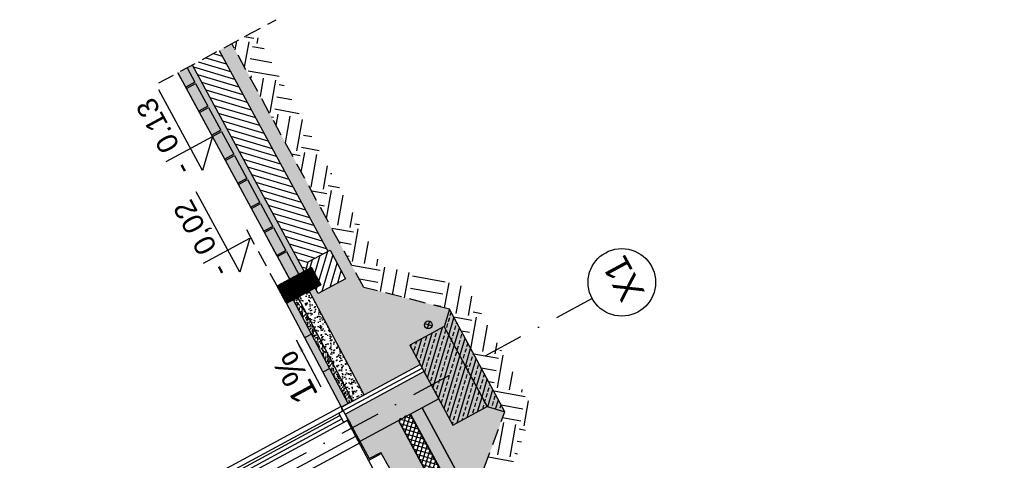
# Model space of a CAD drawing. Header units: millimetres. Extents: x -667476 to -405070, y -32043 to 330643.
# Tile 37 of 55: x -458517 to -450940, y 68692 to 72086. Entities that reach past the tile are written whole.
import ezdxf
from ezdxf.enums import TextEntityAlignment as Align

# ---------------------------------------------------------------- set-up
doc = ezdxf.new("R2010")
doc.units = ezdxf.units.MM
doc.header["$LTSCALE"] = 10
for name, pattern in [('B0301', [25, 12.5, -6.25, 0, -6.25]), ('DASHDOT', [25.4, 12.7, -6.35, 0, -6.35]), ('DASHED', [19.05, 12.7, -6.35]), ('DASHED2', [0.375, 0.25, -0.125]), ('PB_Kołbiel opisy PB$0$DASHED', [19.05, 12.7, -6.35])]:
    doc.linetypes.add(name, pattern=pattern)
for name, color, linetype in [('01 - grunt', 3, 'Continuous'), ('01-konstukcja', 7, 'Continuous'), ('01-warstwy scian', 252, 'Continuous'), ('02 - element ponizej', 251, 'Continuous'), ('02 - element powyzej', 251, 'DASHED'), ('02-drzwi', 252, 'Continuous'), ('02-element ponizej', 250, 'Continuous'), ('02-element powyzej', 250, 'DASHED'), ('02-izolacja wodna', 3, 'DASHED2'), ('03-instalacje', 3, 'Continuous'), ('04 - hatch czarny', 250, 'Continuous'), ('04 - hatch sciany', 250, 'Continuous'), ('04-hatch czarny', 250, 'Continuous'), ('05 - osie', 1, 'DASHDOT'), ('05-grafika', 251, 'Continuous'), ('05-osie', 1, 'DASHDOT'), ('05-tekst', 1, 'Continuous'), ('06-elewacja cienka', 250, 'Continuous'), ('PB_Kołbiel opisy PB$0$02 - element powyzej', 251, 'PB_Kołbiel opisy PB$0$DASHED'), ('PB_Kołbiel opisy PB$0$05 - grafika', 251, 'Continuous'), ('PB_Kołbiel opisy PB$0$05 - tekst', 1, 'Continuous'), ('PB_Kołbiel opisy PB$0$05-grafika', 251, 'Continuous')]:
    doc.layers.add(name, color=color, linetype=linetype)
doc.styles.add('1-100', font='arial.ttf', dxfattribs={"height": 200})
doc.styles.add('1-50', font='arial.ttf', dxfattribs={"height": 100})
doc.styles.add('PB_Kołbiel opisy PB$0$1-100', font='arial.ttf', dxfattribs={"height": 200})
doc.styles.add('PB_Kołbiel opisy PB$0$Standard', font='arial.ttf')
doc.linetypes.add('BATTING', pattern='A,0.0001,-0.1,[134,ltypeshp.shx,S=0.1,R=0,X=-0.1,Y=0],-0.2,[134,ltypeshp.shx,S=0.1,R=180,X=0.1,Y=0],-0.1', length=0.4001)
doc.dimstyles.new('PB_Kołbiel opisy PB$0$1-100', dxfattribs={"dimtxt": 140, "dimasz": 100, "dimexe": 100, "dimexo": 300, "dimgap": 40, "dimtad": 1, "dimdec": 0, "dimlfac": 0.1, "dimtxsty": 'PB_Kołbiel opisy PB$0$Standard', "dimblk": 'PB_Kołbiel opisy PB$0$_ArchTick', "dimcen": 0.09, "dimdle": 100, "dimclre": 252, "dimadec": 0, "dimazin": 0, "dimtfac": 1, "dimtdec": 0, "dimtmove": 0, "dimatfit": 3, "dimfxl": 1, "dimfxlon": 1, "dimarcsym": 0})
pattern_1 = [(73.38891, (-552036.92, 155815.11), (-60.84997, 18.152992), []), (73.38891, (-551997.416, 155836.46), (-60.84997, 18.152992), [31.75, -15.875])]
pattern_2 = [(125.623565, (-303516.461, 28167.015), (-24.4837357, 0.0016835), [0, -19.304, 0, -21.59, 0, -20.6375]), (95.623565, (-303516.46, 28167.015), (-35.086074, 23.637702), [0, -10.414, 0, -17.399, 0, -6.6675]), (55.623565, (-303516.973, 28151.402), (1.2231965, 39.5307637), [0, -6.35, 0, -22.86, 0, -29.845]), (45.623565, (-303516.973, 28151.402), (-9.89039, 38.5223316), [0, -3.175, 0, -14.986, 0, -17.145])]

# ---------------------------------------------------------------- blocks, each defined once
blk = doc.blocks.new('dren')
at = {"layer": '03-instalacje'}
blk.add_circle((0, 0), 30, dxfattribs=at)
at = {"layer": '04-hatch czarny'}
for points in [[(21.2, -21.2), (-21.2, 21.2)], [(-21.2, -21.2), (21.2, 21.2)]]:
    blk.add_lwpolyline(points, dxfattribs=at)
blk = doc.blocks.new('PB_Kołbiel opisy PB$0$_ArchTick')
at = {"color": 0, "linetype": 'ByBlock', "const_width": 0.15}
blk.add_lwpolyline([(-0.5, -0.5), (0.5, 0.5)], dxfattribs=at)
blk = doc.blocks.new('ozn osi')
at = {"layer": '05-grafika'}
blk.add_circle((0, 160.3), 130, dxfattribs=at)
at = {"layer": '05-osie', "style": '1-50', "flags": 12}
blk.add_attdef('NUMER_OSI', (-60, 203.5), '', height=100, rotation=270, dxfattribs=at)

msp = doc.modelspace()

# ---------------------------------------------------------------- hatches: boundary and pattern name
at = {"layer": '02 - element ponizej', "lineweight": 40, "ltscale": 0.8}
h = msp.add_hatch(dxfattribs=at)
h.set_pattern_fill('ANSI31', color=256, angle=208.38891)
h.set_pattern_definition([(253.3889075, (-303516.4614, 28167.0146), (3.04249851, -0.907649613), [])])
h.paths.add_polyline_path([(-456522.6, 70040.6), (-456271.9, 70176.1), (-456200.5, 70044.1), (-456464.5, 69901.5), (-456528.7, 70020.3)])
h = msp.add_hatch(dxfattribs=at)
h.set_pattern_fill('ANGLE', color=256, angle=118.38891)
h.set_pattern_definition([(118.3889075, (-303516.4614, 28167.0146), (-6.14498835, -3.3210455), [5.08, -1.905]), (208.3889075, (-303516.4614, 28167.0146), (3.3210455, -6.14498835), [5.08, -1.905])])
h.paths.add_polyline_path([(-456522.6, 70040.6), (-456271.9, 70176.1), (-456200.5, 70044.1), (-456464.5, 69901.5), (-456528.7, 70020.3)])
at = {"layer": '04 - hatch czarny'}
h = msp.add_hatch(dxfattribs=at)
h.set_pattern_fill('ANSI31', color=256, scale=15, angle=118.38891)
h.set_pattern_definition([(163.388907, (-303516.46, 28167.015), (-13.614744, -45.637478), [])])
h.paths.add_polyline_path([(-456983, 71849.2), (-457189.2, 71737.8), (-456328.6, 70145.4), (-456315.8, 70152.3), (-456296.5, 70221.7), (-456147.1, 70302.4)])
h = msp.add_hatch(dxfattribs=at)
h.set_pattern_fill('ANSI31', color=256, scale=15, angle=208.38891)
h.set_pattern_definition([(253.388907, (-303516.46, 28167.015), (45.637478, -13.614744), [])])
h.paths.add_polyline_path([(-456129.3, 70312), (-456296.5, 70221.7), (-456315.8, 70152.3), (-456271.9, 70176.1), (-456200.5, 70044.1), (-456244.5, 70020.4), (-456220.8, 69976.4), (-456009.6, 70090.5)])
h = msp.add_hatch(dxfattribs=at)
h.set_pattern_fill('ANSI31', color=256, scale=15, angle=118.38891)
h.set_pattern_definition([(163.388907, (-303516.46, 28167.015), (-13.614744, -45.637478), [])])
h.paths.add_polyline_path([(-456200.5, 70044.1), (-456271.9, 70176.1), (-456522.6, 70040.6), (-456528.7, 70020.3), (-456464.5, 69901.5)])
at = {"layer": '04 - hatch sciany', "lineweight": 40, "ltscale": 0.8}
h = msp.add_hatch(color=256, dxfattribs=at)
h.dxf.hatch_style = 1
h.paths.add_polyline_path([(-456464.5, 69901.5), (-456200.5, 70044.1), (-456271.9, 70176.1), (-456368.6, 70123.8), (-456368.6, 70123.8), (-456439, 70085.8), (-456522.6, 70040.6), (-456528.7, 70020.3)])
h.paths.add_polyline_path([(-456539, 70270.8), (-456468.6, 70308.9), (-456563.7, 70484.8), (-456634.1, 70446.8)])
h.paths.add_polyline_path([(-456639, 70455.9), (-456568.7, 70493.9), (-456663.8, 70669.9), (-456734.1, 70631.8)])
h.paths.add_polyline_path([(-456739.1, 70641), (-456668.7, 70679), (-456763.8, 70854.9), (-456834.1, 70816.9)])
h.paths.add_polyline_path([(-456839.1, 70826), (-456768.7, 70864.1), (-456863.8, 71040), (-456934.2, 71002)])
h.paths.add_polyline_path([(-456939.1, 71011.1), (-456868.7, 71049.1), (-456963.8, 71225.1), (-457034.2, 71187)])
h.paths.add_polyline_path([(-457039.1, 71196.1), (-456968.7, 71234.2), (-457063.8, 71410.1), (-457134.2, 71372.1)])
h.paths.add_polyline_path([(-457139.1, 71381.2), (-457068.7, 71419.2), (-457163.8, 71595.2), (-457234.2, 71557.1)])
h.paths.add_polyline_path([(-457239.1, 71566.3), (-457168.8, 71604.3), (-457229.2, 71716.1), (-457299.6, 71678.1)])
h.paths.add_polyline_path([(-456463.7, 70299.8), (-456368.6, 70123.8), (-456439, 70085.8), (-456534.1, 70261.7)])
h = msp.add_hatch(color=256, dxfattribs=at)
h.dxf.hatch_style = 1
h.paths.add_polyline_path([(-456184.4, 69370.9), (-456131.8, 69398.7), (-455989.8, 69129.3), (-456042.2, 69101.7)])
h.paths.add_polyline_path([(-456131.8, 69398.7), (-456184.4, 69370.9), (-456324.4, 69636.2), (-456271.6, 69664.1)])
h.paths.add_polyline_path([(-456271.6, 69664.1), (-456324.4, 69636.2), (-456464.5, 69901.5), (-456411.4, 69929.5)])
at = {"layer": '04 - hatch sciany'}
h = msp.add_hatch(color=256, dxfattribs=at)
h.dxf.hatch_style = 1
h.paths.add_polyline_path([(-455251.7, 69721.2), (-454919.1, 69105.9), (-454783.6, 69065.4), (-455211, 69856.8)])
h = msp.add_hatch(color=256, dxfattribs=at)
h.dxf.hatch_style = 1
h.paths.add_polyline_path([(-455515.9, 69579), (-455183, 68963.2), (-454919.1, 69105.9), (-455251.9, 69721.7)])
h = msp.add_hatch(color=256, dxfattribs=at)
h.dxf.hatch_style = 1
h.paths.add_polyline_path([(-456013.4, 69048.4), (-455899.3, 68837.2), (-455292.3, 69165.3), (-455406.4, 69376.4)])
h = msp.add_hatch(color=256, dxfattribs=at)
h.paths.add_polyline_path([(-453963.4, 66189.2), (-452976.9, 64363.7), (-452889, 64411.2), (-453875.5, 66236.7)])
h.paths.add_polyline_path([(-455420.7, 69095.9), (-455508.7, 69048.3), (-454543.5, 67262.5), (-454455.5, 67310)])
h.paths.add_polyline_path([(-452177.2, 62448.6), (-453159, 64265.3), (-453071, 64312.9), (-452089.2, 62496.2)])
h = msp.add_hatch(color=256, dxfattribs=at)
h.dxf.hatch_style = 1
h.paths.add_polyline_path([(-452376.9, 62340.7), (-452271.3, 62397.8), (-453252.4, 64214.8), (-453070.3, 64313.3), (-454056.7, 66138.8), (-453588, 66392.1), (-454168, 67465.4), (-454637.6, 67211.6), (-455602.8, 68997.5), (-455899.3, 68837.2), (-455828, 68705.3), (-455739.1, 68753.3), (-455227.2, 67847.8), (-455219.2, 67852.1), (-455196.9, 67810.8), (-455126.5, 67848.8), (-455148.8, 67890.2), (-455140, 67894.9), (-455092.5, 67806.9), (-455101.3, 67802.2), (-455123.6, 67843.5), (-455194, 67805.5), (-455171.7, 67764.1), (-455178.8, 67760.3), (-454762.8, 67024.6), (-454714.5, 67050.7), (-454693.1, 67011.1), (-454302.4, 67222.3), (-453865, 66412.9), (-454255.7, 66201.8), (-454234.3, 66162.2), (-454282.6, 66136.1), (-453895, 65385), (-453887.9, 65388.8), (-453865.6, 65347.5), (-453795.2, 65385.5), (-453817.5, 65426.9), (-453808.8, 65431.6), (-453761.2, 65343.7), (-453770, 65338.9), (-453792.4, 65380.3), (-453862.7, 65342.2), (-453840.4, 65300.9), (-453850, 65295.7), (-453363.7, 64353.6), (-453442, 64311.3)])
at = {"layer": '04-hatch czarny'}
h = msp.add_hatch(dxfattribs=at)
h.set_pattern_fill('EARTH', color=256, scale=40, angle=141.47625, style=0)
h.set_pattern_definition([(79.86515, (-354643.7, 75852.52), (-205.34145, 294.7319), [254, -254]), (79.86515, (-354737.45, 75869.28), (-205.34145, 294.7319), [254, -254]), (79.86515, (-354831.22, 75886.04), (-205.34145, 294.7319), [254, -254]), (169.86515, (-354856.88, 75922.88), (-294.7319, -205.34145), [254, -254]), (169.86515, (-354840.12, 76016.65), (-294.7319, -205.34145), [254, -254]), (169.86515, (-354823.36, 76110.4), (-294.7319, -205.34145), [254, -254])])
h.paths.add_polyline_path([(-451368.9, 60682.2), (-451153.7, 60798.5), (-451332.8, 61115.3), (-450940.4, 62374.9), (-451446.6, 63312.1), (-451911.1, 63446.8), (-453278.2, 65978.3), (-453139.4, 66443.8), (-453845.8, 67750.8), (-454305.3, 67895.6), (-454715.8, 68655.3), (-454568.3, 69087.6), (-455074.4, 70024.8), (-455733.5, 70192.1), (-456709.1, 71997.2), (-456885, 71902.1), (-455870.1, 70024.1), (-455211, 69856.8), (-454783.6, 69065.4), (-454941.9, 68627.3), (-454452.5, 67721.9), (-453982.3, 67582.8), (-453354.7, 66421.6), (-453493.6, 65956.1), (-452047.7, 63278.8), (-451583.2, 63144.1), (-451155.8, 62352.8), (-451368.6, 61695), (-451558.4, 61049)])
h = msp.add_hatch(dxfattribs=at)
h.set_pattern_fill('AR-CONC', color=256, angle=88, style=0)
h.set_pattern_definition([(256.3889, (-466939.1, 41575.62), (-170.28494, -66.6959), [19.05, -209.55]), (201.3889, (-466939.1, 41575.62), (116.4884, -155.484), [15.24, -167.6406]), (306.84035, (-466953.3, 41570.06), (-53.7965, -222.1799), [16.19, -178.0902]), (252.5731, (-466916.53, 41530.1), (-261.5182, -82.8228), [28.575, -314.325]), (303.0245, (-466938.32, 41523.2), (-102.6947, -327.1608), [24.285, -267.1356]), (197.5731, (-466916.53, 41530.1), (-102.6947, -327.1608), [22.86, -251.4597]), (227.3889, (-466944.93, 41530.2), (-181.2688, 24.22214), [19.05, -209.55]), (172.3889, (-466944.93, 41530.2), (26.5024, -192.4638), [15.24, -167.64]), (277.84035, (-466960.03, 41532.22), (-154.7664, -168.2417), [16.19, -178.0899]), (243.8889, (-466939.11, 41575.62), (34.81472, -77.11699), [0, -165.608, 0, -170.18, 0, -168.275]), (213.8889, (-466939.11, 41575.62), (-15.33047, -119.44033), [0, -97.028, 0, -161.798, 0, -64.135]), (173.8889, (-466888.37, 41600.79), (-124.00797, -55.13304), [0, -63.5, 0, -198.12, 0, -262.89]), (163.8889, (-466865.61, 41612.08), (-121.3927, -88.61475), [0, -82.55, 0, -131.572, 0, -186.69])])
h.paths.add_polyline_path([(-451583.2, 63144.1), (-452047.7, 63278.8), (-453494.4, 65955.7), (-453354.1, 66421.9), (-453981.7, 67583.2), (-454447.7, 67721.7), (-454942.8, 68633.8), (-454783.6, 69065.4), (-454919.1, 69105.9), (-455183, 68963.2), (-455292.3, 69165.3), (-455420.7, 69095.9), (-454455.5, 67310), (-454167.4, 67465.8), (-453587.3, 66392.5), (-453910.7, 66217.7), (-452889, 64411.2), (-453071.1, 64312.8), (-452089.2, 62496.2), (-451778.7, 62664), (-451888, 62866.4), (-451623.8, 63008.5)])
h.paths.add_polyline_path([(-456885, 71902.1), (-455870.1, 70024.1), (-455211, 69856.8), (-455251.9, 69721.7), (-455515.9, 69579), (-455434.9, 69429.2), (-455866, 69196.2), (-456288.5, 69996.6), (-456244.5, 70020.4), (-456220.8, 69976.4), (-456009.6, 70090.5), (-456129.3, 70312), (-456147.1, 70302.4), (-456983, 71849.2)])
h.paths.add_polyline_path([(-451559, 61048.7), (-451362.6, 61683.8), (-451368.6, 61695), (-451155.8, 62352.8), (-451291.3, 62393.2), (-451555.2, 62250.6), (-451636, 62400.1), (-452137.5, 62129.1), (-452051.5, 61962.6), (-452031.9, 61929.9), (-452013.5, 61888.7), (-451948.7, 61772.5), (-451912.2, 61703.8), (-451884.3, 61642.3), (-451819.1, 61514.4), (-451693.2, 61317.9), (-451664.1, 61242.1), (-451599.3, 61125.9), (-451562.8, 61057.2)])
h = msp.add_hatch(dxfattribs=at)
h.set_pattern_fill('AR-SAND', color=256, scale=0.5, angle=88.12357, style=0)
h.set_pattern_definition(pattern_2)
h.paths.add_polyline_path([(-457189.2, 71737.8), (-457229.2, 71716.1), (-457168.8, 71604.3), (-457239.1, 71566.3), (-457234.2, 71557.1), (-457163.8, 71595.2), (-457068.7, 71419.2), (-457139.1, 71381.2), (-457134.2, 71372.1), (-457063.8, 71410.1), (-456968.7, 71234.2), (-457039.1, 71196.1), (-457034.2, 71187), (-456963.8, 71225.1), (-456868.7, 71049.1), (-456939.1, 71011.1), (-456934.2, 71002), (-456863.8, 71040), (-456768.7, 70864.1), (-456839.1, 70826), (-456834.1, 70816.9), (-456763.8, 70854.9), (-456668.7, 70679), (-456739.1, 70641), (-456734.1, 70631.8), (-456663.8, 70669.9), (-456568.7, 70493.9), (-456639, 70455.9), (-456634.1, 70446.8), (-456563.7, 70484.8), (-456468.6, 70308.9), (-456539, 70270.8), (-456534.1, 70261.7), (-456463.7, 70299.8), (-456368.6, 70123.8), (-456328.6, 70145.4)])
h = msp.add_hatch(dxfattribs=at)
h.set_pattern_fill('AR-SAND', color=256, scale=0.5, angle=88.12357, style=0)
h.set_pattern_definition(pattern_2)
h.paths.add_polyline_path([(-455989.9, 69129.3), (-456411.7, 69930), (-456376.5, 69949.1), (-455954, 69148.7)])
h = msp.add_hatch(dxfattribs=at)
h.set_pattern_fill('AR-SAND', color=256, angle=88.12357, style=0)
h.set_pattern_definition([(125.623565, (-303516.46, 28167.015), (-48.967471, 0.003367), [0, -38.608, 0, -43.18, 0, -41.275]), (95.623565, (-303516.46, 28167.015), (-70.172147, 47.275404), [0, -20.828, 0, -34.798, 0, -13.335]), (55.623565, (-303517.484, 28135.79), (2.446393, 79.061527), [0, -12.7, 0, -45.72, 0, -59.69]), (45.623565, (-303517.484, 28135.79), (-19.78078, 77.044663), [0, -6.35, 0, -29.972, 0, -34.29])])
h.paths.add_polyline_path([(-455866, 69196.2), (-455954, 69148.7), (-456376.5, 69949.1), (-456288.5, 69996.6)])
at = {"layer": '04-hatch czarny', "true_color": 0x000000}
h = msp.add_hatch(dxfattribs=at)
h.set_pattern_fill('ANSI33', color=18, scale=10, angle=360, style=0)
h.set_pattern_definition(pattern_1)
h.paths.add_polyline_path([(-455251.7, 69721.2), (-454919.1, 69105.9), (-454783.6, 69065.4), (-455211, 69856.8)])
h = msp.add_hatch(dxfattribs=at)
h.set_pattern_fill('ANSI33', color=18, scale=10, angle=360, style=0)
h.set_pattern_definition(pattern_1)
h.paths.add_polyline_path([(-455515.9, 69579), (-455183, 68963.2), (-454919.1, 69105.9), (-455251.9, 69721.7)])
at = {"layer": '04-hatch czarny', "ltscale": 0.5}
h = msp.add_hatch(dxfattribs=at)
h.set_pattern_fill('ANSI37', color=256, scale=10, angle=270)
h.set_pattern_definition([(253.388907, (-347819.14, 73072.82), (30.424985, -9.076496), []), (343.388907, (-347819.14, 73072.82), (9.076496, 30.424985), [])])
h.paths.add_polyline_path([(-454055.8, 66139.3), (-453069.3, 64313.8), (-452981.3, 64361.4), (-453967.8, 66186.8)])
h.paths.add_polyline_path([(-455605.6, 69006.8), (-454635.9, 67212.5), (-454547.9, 67260.1), (-455517.6, 69054.4)])
h.paths.add_polyline_path([(-452269.5, 62398.7), (-452181.6, 62446.3), (-453163.4, 64262.9), (-453251.4, 64215.4)])
at = {"layer": '04-hatch czarny', "true_color": 0x000000}
h = msp.add_hatch(dxfattribs=at)
h.set_pattern_fill('ANSI33', color=18, scale=10, angle=360, style=0)
h.set_pattern_definition([(343.38891, (-347857.89, 73165.55), (18.152992, 60.84997), []), (343.38891, (-347836.54, 73126.05), (18.152992, 60.84997), [31.75, -15.875])])
h.paths.add_polyline_path([(-452376.9, 62340.7), (-452271.3, 62397.8), (-453254.6, 64213.7), (-453072.5, 64312.1), (-454056.7, 66138.8), (-453588, 66392.1), (-454168, 67465.4), (-454637.6, 67211.6), (-455602.8, 68997.5), (-455899.3, 68837.2), (-455828, 68705.3), (-455739.1, 68753.3), (-455227.2, 67847.8), (-455219.2, 67852.1), (-455196.9, 67810.8), (-455126.5, 67848.8), (-455148.8, 67890.2), (-455140, 67894.9), (-455092.5, 67806.9), (-455101.3, 67802.2), (-455123.6, 67843.5), (-455194, 67805.5), (-455171.7, 67764.1), (-455178.8, 67760.3), (-454762.8, 67024.6), (-454714.5, 67050.7), (-454693.1, 67011.1), (-454302.4, 67222.3), (-453865, 66412.9), (-454255.7, 66201.8), (-454234.3, 66162.2), (-454282.6, 66136.1), (-453895, 65385), (-453887.9, 65388.8), (-453865.6, 65347.5), (-453795.2, 65385.5), (-453817.5, 65426.9), (-453808.8, 65431.6), (-453761.2, 65343.7), (-453770, 65338.9), (-453792.4, 65380.3), (-453862.7, 65342.2), (-453840.4, 65300.9), (-453850, 65295.7), (-453363.7, 64353.6), (-453442, 64311.3)])

# ---------------------------------------------------------------- linework, layer by layer
at = {"layer": '01 - grunt', "linetype": 'Continuous'}
msp.add_line((-457299.6, 71678.1), (-456439, 70085.8), dxfattribs=at)
at = {"layer": '01-konstukcja'}
for p, q in [((-456013.4, 69048.4), (-455406.4, 69376.4)), ((-455406.4, 69376.4), (-455292.3, 69165.3)), ((-455292.3, 69165.3), (-455899.3, 68837.2)), ((-455899.3, 68837.2), (-456013.4, 69048.4)), ((-454637.6, 67211.6, 0), (-455602.9, 68997.6, 0)), ((-455828, 68705.3, 0), (-455739.1, 68753.3, 0)), ((-455227.2, 67847.8, 0), (-455739.1, 68753.3, 0))]:
    msp.add_line(p, q, dxfattribs=at)
at = {"layer": '01-konstukcja', "flags": 128}
for points in [[(-457229.2, 71716.1), (-457168.8, 71604.3), (-457239.1, 71566.3), (-457299.6, 71678.1)], [(-456315.8, 70152.3), (-456296.5, 70221.7), (-456129.3, 70312), (-456009.6, 70090.5), (-456220.8, 69976.4), (-456244.5, 70020.4)], [(-456522.6, 70040.6), (-456528.7, 70020.3), (-456464.5, 69901.5), (-456200.5, 70044.1), (-456271.9, 70176.1), (-456522.6, 70040.6)], [(-456522.6, 70040.6), (-456271.9, 70176.1), (-456200.5, 70044.1), (-456464.5, 69901.5), (-456528.7, 70020.3), (-456522.6, 70040.6)], [(-456044.3, 69105.6), (-456464.5, 69901.5)], [(-455989.9, 69129.3), (-456411.7, 69930)]]:
    msp.add_lwpolyline(points, dxfattribs=at)
for points in [[(-457163.8, 71595.2), (-457068.7, 71419.2), (-457139.1, 71381.2), (-457234.2, 71557.1)], [(-457063.8, 71410.1), (-456968.7, 71234.2), (-457039.1, 71196.1), (-457134.2, 71372.1)], [(-456963.8, 71225.1), (-456868.7, 71049.1), (-456939.1, 71011.1), (-457034.2, 71187)], [(-456863.8, 71040), (-456768.7, 70864.1), (-456839.1, 70826), (-456934.2, 71002)], [(-456763.8, 70854.9), (-456668.7, 70679), (-456739.1, 70641), (-456834.1, 70816.9)], [(-456663.8, 70669.9), (-456568.7, 70493.9), (-456639, 70455.9), (-456734.1, 70631.8)], [(-456563.7, 70484.8), (-456468.6, 70308.9), (-456539, 70270.8), (-456634.1, 70446.8)], [(-456463.7, 70299.8), (-456368.6, 70123.8), (-456439, 70085.8), (-456534.1, 70261.7)]]:
    msp.add_lwpolyline(points, close=True, dxfattribs=at)
at = {"layer": '01-konstukcja'}
for points in [[(-455251.7, 69721.2), (-454919.1, 69105.9), (-454783.6, 69065.4), (-455211, 69856.8)], [(-455515.9, 69579), (-455183, 68963.2), (-454919.1, 69105.9), (-455251.9, 69721.7)]]:
    msp.add_lwpolyline(points, close=True, dxfattribs=at)
at = {"layer": '01-konstukcja', "extrusion": (-1.60813e-09, -8.69112e-10, 1), "elevation": 0}
msp.add_lwpolyline([(-456013.4, 69048.4), (-455828, 68705.3)], dxfattribs=at)
at = {"layer": '01-warstwy scian'}
for p, q in [((-456983, 71849.2), (-456147.1, 70302.4)), ((-457189.2, 71737.8), (-456328.6, 70145.4)), ((-456044.3, 69105.6), (-456035.6, 69068.4, 0)), ((-456013.4, 69048.4), (-456041.9, 69101.2)), ((-455513.1, 69046, 0), (-454547.9, 67260.1, 0)), ((-455508.7, 69048.3, 0), (-454543.5, 67262.5, 0)), ((-455601, 68998.4, 0), (-454635.9, 67212.5, 0))]:
    msp.add_line(p, q, dxfattribs=at)
for points in [[(-455954, 69148.7), (-456376.5, 69949.1)], [(-455866, 69196.2), (-456288.5, 69996.6)], [(-456411.5, 69929.4), (-456464.5, 69901.5)], [(-456271.5, 69664.1), (-456324.5, 69636.2)], [(-456041.9, 69101.2), (-455434.9, 69429.2)], [(-456131.5, 69398.8), (-456184.5, 69370.8)], [(-455989.9, 69129.3), (-456042.2, 69101.7)], [(-456013.4, 69048.4), (-456041.9, 69101.2)], [(-455997.5, 68998), (-455832, 68691.7), (-455734.4, 68744.5)]]:
    msp.add_lwpolyline(points, dxfattribs=at)
at = {"layer": '01-warstwy scian', "linetype": 'BATTING', "ltscale": 7}
msp.add_lwpolyline([(-456027.7, 69074.9), (-455420.7, 69402.9)], dxfattribs=at)
at = {"layer": '01-warstwy scian', "elevation": 0}
msp.add_lwpolyline([(-455420.7, 69095.9), (-455420.7, 69095.9), (-454455.5, 67310), (-454455.5, 67310)], close=True, dxfattribs=at)
at = {"layer": '02 - element powyzej', "flags": 128}
msp.add_lwpolyline([(-456528.7, 70020.3), (-456794.8, 70512.7)], dxfattribs=at)
at = {"layer": '02-drzwi'}
for p, q in [((-456026.8, 69073.2, 0), (-456062, 69054.1, 0)), ((-456023.9, 68983.8, 0), (-456062, 69054.1, 0)), ((-456013.4, 69048.4, 0), (-455999.1, 69022, 0)), ((-455999.1, 69022, 0), (-456013.4, 69048.4, 0)), ((-455988.7, 69002.8, 0), (-456023.9, 68983.8, 0)), ((-455988.7, 69002.8, 0), (-456023.9, 68983.8, 0)), ((-455989.6, 69004.4, 0), (-455999.1, 69022, 0)), ((-455989.6, 69004.4, 0), (-455975.4, 68978, 0)), ((-455975.4, 68978, 0), (-455989.6, 69004.4, 0))]:
    msp.add_line(p, q, dxfattribs=at)
at = {"layer": '02-element ponizej', "linetype": 'DASHED'}
msp.add_line((-454942.8, 68633.8, 0), (-454783.6, 69065.4), dxfattribs=at)
msp.add_lwpolyline([(-455211, 69856.8), (-455870.1, 70024.1), (-456885, 71902.1)], dxfattribs=at)
at = {"layer": '02-element ponizej'}
for points in [[(-456044.3, 69105.6), (-458687.9, 67676.8)], [(-455931.9, 68876.5), (-458562.3, 67454.9)], [(-458533.7, 67402.1), (-455894.5, 68828.4)], [(-455832, 68691.7), (-455448.5, 67982.2)]]:
    msp.add_lwpolyline(points, dxfattribs=at)
at = {"layer": '02-element powyzej'}
msp.add_lwpolyline([(-457446.4, 71598.7), (-456544.1, 72086.4)], dxfattribs=at)
at = {"layer": '02-izolacja wodna', "ltscale": 20, "const_width": 5}
for points in [[(-455510.9, 69047.2), (-455899.3, 68837.2), (-456013.4, 69048.4), (-455406.4, 69376.4), (-455515.9, 69579), (-455251.9, 69721.7)], [(-455406.4, 69376.4), (-455183, 68963.2), (-454919.1, 69105.9)]]:
    msp.add_lwpolyline(points, dxfattribs=at)
at = {"layer": '02-izolacja wodna', "ltscale": 20, "elevation": 0}
for points, const_width in [([(-454545.7, 67261.3), (-455510.9, 69047.2)], 5), ([(-454636.8, 67212.1), (-455602, 68998.1)], 2)]:
    msp.add_lwpolyline(points, dxfattribs=dict(at, const_width=const_width))
at = {"layer": '05-osie', "linetype": 'B0301', "ltscale": 2.5}
msp.add_line((-454112.6, 69939.3), (-461517.8, 65937.1), dxfattribs=at)
at = {"layer": '06-elewacja cienka'}
for p, q in [((-456035.6, 69068.4, 0), (-458639.6, 67661.1, 0)), ((-458630.1, 67643.5, 0), (-456052.5, 69036.5, 0)), ((-458615.8, 67617.1, 0), (-456038.2, 69010.2, 0)), ((-458601.6, 67590.7, 0), (-455997.5, 68998, 0))]:
    msp.add_line(p, q, dxfattribs=at)
at = {"layer": 'PB_Kołbiel opisy PB$0$02 - element powyzej', "flags": 128}
msp.add_lwpolyline([(-456528.7, 70020.3), (-456794.8, 70512.7)], dxfattribs=at)
at = {"layer": 'PB_Kołbiel opisy PB$0$05 - grafika', "flags": 128}
for points in [[(-457390.4, 70994.5), (-457034.2, 71187), (-457111.6, 70924.9), (-457446.7, 71544.9)], [(-457103, 70210.1), (-456746.8, 70402.6), (-456824.2, 70140.5), (-457159.3, 70760.5)]]:
    msp.add_lwpolyline(points, dxfattribs=at)

# ---------------------------------------------------------------- block references
at = {"layer": '02-element ponizej', "rotation": 118.3889074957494}
msp.add_blockref('dren', (-455372.9, 69735.2, 0), dxfattribs=at)
at = {"layer": '05 - osie'}
ref = msp.add_blockref('ozn osi', (-453601.8, 70215.3), dxfattribs=dict(at, xscale=1.999999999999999, yscale=1.999999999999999, zscale=1.999999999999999, rotation=118.3889074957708))
ref.add_attrib('NUMER_OSI', 'X1', dxfattribs={"height": 200, "rotation": 118.38891, "style": '1-50'}).set_placement((-453783.9, 70136.9), align=Align.CENTER)

# ---------------------------------------------------------------- texts
at = {"layer": '05-tekst', "insert": (-456494.7, 69506.6), "char_height": 200, "width": 7020.262, "attachment_point": 6, "rotation": 118.38891, "line_spacing_factor": 0.93983, "style": '1-100'}
msp.add_mtext('1%', dxfattribs=at)
at = {"layer": 'PB_Kołbiel opisy PB$0$05 - tekst', "linetype": 'Continuous', "char_height": 160.59, "attachment_point": 1, "rotation": 118.38891, "style": 'PB_Kołbiel opisy PB$0$1-100'}
for s, insert in [('-  0.13', (-457328, 70864.2)), ('-  0,02', (-457040.7, 70079.8))]:
    msp.add_mtext(s, dxfattribs=dict(at, insert=insert))

# ---------------------------------------------------------------- leaders
at = {"layer": 'PB_Kołbiel opisy PB$0$05-grafika'}
msp.add_leader([(-456388.8, 69618.8), (-456200.1, 69256.7)], dimstyle='PB_Kołbiel opisy PB$0$1-100', override={"dimgap": 100, "dimtad": 0}, dxfattribs=at)

doc.saveas('drawing.dxf')
